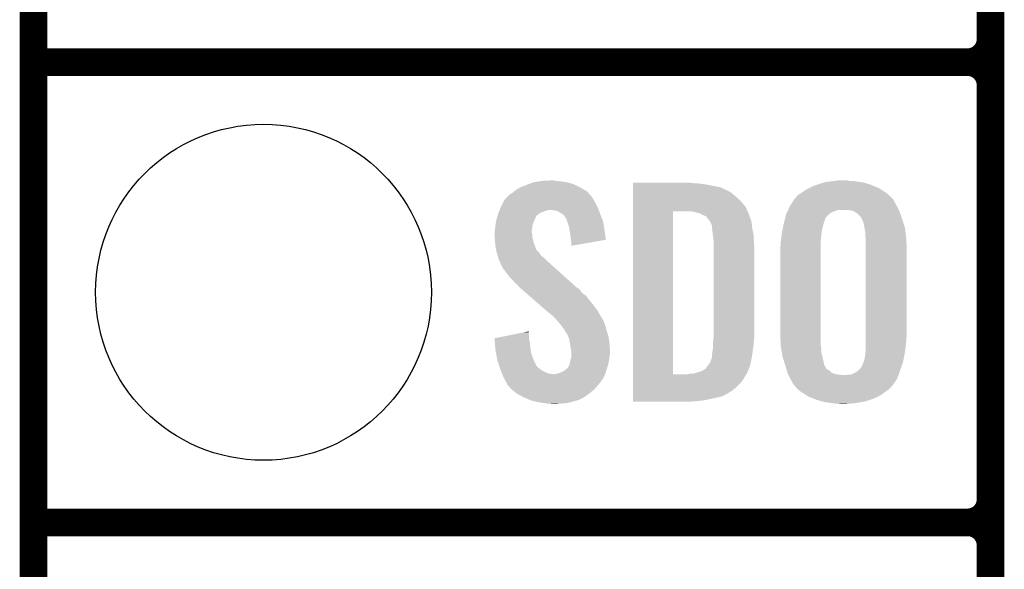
# Model space of a CAD drawing. Extents: x -0.05 to 0.95, y -0.15 to 1.54.
# Tile 4 of 45: x -0.05 to 0.16, y 0.24 to 0.36. Entities that reach past the tile are written whole.
import ezdxf

# ---------------------------------------------------------------- set-up
doc = ezdxf.new("R2010")
doc.units = 0
doc.layers.get('0').update_dxf_attribs({"linetype": 'CONTINUOUS'})
for name, color, linetype in [('ACCEL_35_CLICK_V101_GKO', 5, 'CONTINUOUS'), ('ACCEL_35_CLICK_V101_GTO', 14, 'CONTINUOUS'), ('ACCEL_35_CLICK_V101_GTS', 12, 'CONTINUOUS')]:
    doc.layers.add(name, color=color, linetype=linetype)

# ---------------------------------------------------------------- blocks, each defined once
blk = doc.blocks.new('ROUND_40')
blk.add_circle((0, 0), 0.0365)

msp = doc.modelspace()

# ---------------------------------------------------------------- linework, layer by layer
at = {"layer": 'ACCEL_35_CLICK_V101_GKO', "const_width": 0.006}
msp.add_lwpolyline([(-0.05, -0.15), (-0.05, 1.45)], dxfattribs=at)
at = {"layer": 'ACCEL_35_CLICK_V101_GTO', "const_width": 0.006}
for points in [[(0.158, -0.022), (0.158, 0.722)], [(0.158, 0.355), (0.158, 0.445)], [(-0.05, 0.35), (0.153, 0.35)], [(-0.05, 0.35), (0.153, 0.35)], [(0.158, 0.255), (0.158, 0.345)], [(-0.05, 0.25), (0.153, 0.25)], [(-0.05, 0.25), (0.153, 0.25)], [(0.158, 0.155), (0.158, 0.245)]]:
    msp.add_lwpolyline(points, dxfattribs=at)
for points in [[(0.153, 0.35, 0.414214), (0.158, 0.355)], [(0.158, 0.345, 0.414214), (0.153, 0.35)], [(0.158, 0.345, 0.414214), (0.153, 0.35)], [(0.153, 0.25, 0.414214), (0.158, 0.255)], [(0.158, 0.245, 0.414214), (0.153, 0.25)], [(0.158, 0.245, 0.414214), (0.153, 0.25)]]:
    msp.add_lwpolyline(points, format="xyb", dxfattribs=at)
at = {"layer": 'ACCEL_35_CLICK_V101_GTO'}
for points in [[(0.0558, 0.3228), (0.0571, 0.3233), (0.0688, 0.3228), (0.0678, 0.3233)], [(0.0571, 0.3233), (0.05763, 0.3235), (0.0678, 0.3233), (0.0674, 0.3235)], [(0.05763, 0.3235), (0.0587, 0.3239), (0.0674, 0.3235), (0.0659, 0.3239)], [(0.0587, 0.3239), (0.0599, 0.3241), (0.0659, 0.3239), (0.0646, 0.3241)], [(0.0599, 0.3241), (0.0605, 0.3242), (0.0646, 0.3241), (0.0635, 0.3242)], [(0.0605, 0.3242), (0.0625, 0.3243), (0.0635, 0.3242), (0.063, 0.3243)], [(0.0803, 0.3237), (0.0803, 0.3238), (0.0936, 0.3237), (0.0925, 0.3238)], [(0.0803, 0.3236), (0.0803, 0.3237), (0.0949, 0.3236), (0.0936, 0.3237)], [(0.0803, 0.3234), (0.0803, 0.3236), (0.0963, 0.3234), (0.0949, 0.3236)], [(0.0803, 0.3228), (0.0803, 0.3234), (0.0993, 0.3228), (0.0963, 0.3234)], [(0.1195, 0.3231), (0.1204, 0.3234), (0.13263, 0.3231), (0.1319, 0.3234)], [(0.1204, 0.3234), (0.1213, 0.3237), (0.1319, 0.3234), (0.13088, 0.3237)], [(0.1213, 0.3237), (0.12203, 0.3239), (0.13088, 0.3237), (0.1302, 0.3239)], [(0.12203, 0.3239), (0.1224, 0.324), (0.1302, 0.3239), (0.1294, 0.324)], [(0.1224, 0.324), (0.1235, 0.3241), (0.1294, 0.324), (0.1286, 0.3241)], [(0.1235, 0.3241), (0.12415, 0.3242), (0.1286, 0.3241), (0.1279, 0.3242)], [(0.12415, 0.3242), (0.1248, 0.3243), (0.1273, 0.3242), (0.1269, 0.3243)], [(0.05303, 0.3208), (0.0534, 0.3212), (0.0713, 0.3208), (0.07093, 0.3212)], [(0.0534, 0.3212), (0.0536, 0.3213), (0.07093, 0.3212), (0.07084, 0.3213)], [(0.0536, 0.3213), (0.0541, 0.3216), (0.07084, 0.3213), (0.07057, 0.3216)], [(0.0541, 0.3216), (0.05457, 0.322), (0.07057, 0.3216), (0.0702, 0.322)], [(0.05457, 0.322), (0.0548, 0.3222), (0.0702, 0.322), (0.06985, 0.3222)], [(0.0548, 0.3222), (0.0558, 0.3228), (0.06985, 0.3222), (0.0688, 0.3228)], [(0.0803, 0.3222), (0.0803, 0.3228), (0.1006, 0.3222), (0.0993, 0.3228)], [(0.0803, 0.3219), (0.0803, 0.3222), (0.1012, 0.3219), (0.1006, 0.3222)], [(0.0803, 0.3216), (0.0803, 0.3219), (0.1017, 0.3216), (0.1012, 0.3219)], [(0.0803, 0.321), (0.0803, 0.3216), (0.1024, 0.321), (0.1017, 0.3216)], [(0.1157, 0.3206), (0.1161, 0.3211), (0.1364, 0.3206), (0.1359, 0.3211)], [(0.1161, 0.3211), (0.1169, 0.3216), (0.1359, 0.3211), (0.13532, 0.3216)], [(0.1169, 0.3216), (0.11705, 0.3217), (0.13532, 0.3216), (0.1352, 0.3217)], [(0.11705, 0.3217), (0.1181, 0.3224), (0.1352, 0.3217), (0.13408, 0.3224)], [(0.1181, 0.3224), (0.1187, 0.3227), (0.13408, 0.3224), (0.1336, 0.3227)], [(0.1187, 0.3227), (0.1195, 0.3231), (0.1336, 0.3227), (0.13263, 0.3231)], [(0.0516, 0.3186), (0.052, 0.3194), (0.07254, 0.3186), (0.0721, 0.3194)], [(0.052, 0.3194), (0.0523, 0.32), (0.0721, 0.3194), (0.0718, 0.32)], [(0.0523, 0.32), (0.05248, 0.3202), (0.0718, 0.32), (0.0717, 0.3202)], [(0.05248, 0.3202), (0.05285, 0.3206), (0.0717, 0.3202), (0.0714, 0.3206)], [(0.05285, 0.3206), (0.05303, 0.3208), (0.0714, 0.3206), (0.0713, 0.3208)], [(0.0803, 0.3203), (0.0803, 0.321), (0.1032, 0.3203), (0.1024, 0.321)], [(0.0803, 0.3195), (0.0803, 0.3203), (0.104, 0.3195), (0.1032, 0.3203)], [(0.0803, 0.3185), (0.0803, 0.3195), (0.1048, 0.3185), (0.104, 0.3195)], [(0.11445, 0.3188), (0.1145, 0.3189), (0.1376, 0.3188), (0.13754, 0.3189)], [(0.1145, 0.3189), (0.11503, 0.3197), (0.13754, 0.3189), (0.1371, 0.3197)], [(0.11503, 0.3197), (0.11543, 0.3203), (0.1371, 0.3197), (0.1368, 0.3203)], [(0.11543, 0.3203), (0.1155, 0.3204), (0.1368, 0.3203), (0.1366, 0.3204)], [(0.1155, 0.3204), (0.1157, 0.3206), (0.1366, 0.3204), (0.1364, 0.3206)], [(0.05086, 0.3166), (0.05097, 0.317), (0.0593, 0.3166), (0.0598, 0.317)], [(0.05097, 0.317), (0.051, 0.3171), (0.0598, 0.317), (0.05997, 0.3171)], [(0.051, 0.3171), (0.05108, 0.3173), (0.05997, 0.3171), (0.0603, 0.3173)], [(0.05108, 0.3173), (0.05124, 0.3177), (0.0603, 0.3173), (0.0613, 0.3177)], [(0.05124, 0.3177), (0.05128, 0.3178), (0.0613, 0.3177), (0.0617, 0.3178)], [(0.05128, 0.3178), (0.05132, 0.3179), (0.0617, 0.3178), (0.062, 0.3179)], [(0.05132, 0.3179), (0.05148, 0.3183), (0.07284, 0.3179), (0.0727, 0.3183)], [(0.05132, 0.3179), (0.05132, 0.3179), (0.062, 0.3179), (0.0623, 0.3179)], [(0.05148, 0.3183), (0.0516, 0.3186), (0.0727, 0.3183), (0.07254, 0.3186)], [(0.0632, 0.3178), (0.0623, 0.3179), (0.07288, 0.3178), (0.07284, 0.3179)], [(0.064, 0.3176), (0.0632, 0.3178), (0.07295, 0.3176), (0.07288, 0.3178)], [(0.0646, 0.3172), (0.064, 0.3176), (0.07309, 0.3172), (0.07295, 0.3176)], [(0.0651, 0.3169), (0.0646, 0.3172), (0.0732, 0.3169), (0.07309, 0.3172)], [(0.0654, 0.3166), (0.0651, 0.3169), (0.07332, 0.3166), (0.0732, 0.3169)], [(0.0803, 0.3176), (0.0803, 0.3185), (0.10521, 0.3176), (0.1048, 0.3185)], [(0.0803, 0.2822), (0.0803, 0.3176), (0.089, 0.2822), (0.089, 0.3176)], [(0.0935, 0.3175), (0.0926, 0.3176), (0.10525, 0.3175), (0.10521, 0.3176)], [(0.0938, 0.3174), (0.0935, 0.3175), (0.1053, 0.3174), (0.10525, 0.3175)], [(0.0941, 0.3173), (0.0938, 0.3174), (0.10535, 0.3173), (0.1053, 0.3174)], [(0.0947, 0.3172), (0.0941, 0.3173), (0.1054, 0.3172), (0.10535, 0.3173)], [(0.0951, 0.317), (0.0947, 0.3172), (0.10545, 0.317), (0.1054, 0.3172)], [(0.0954, 0.3168), (0.0951, 0.317), (0.1055, 0.3168), (0.10545, 0.317)], [(0.0956, 0.3167), (0.0954, 0.3168), (0.10554, 0.3167), (0.1055, 0.3168)], [(0.11352, 0.3167), (0.1136, 0.317), (0.1226, 0.3167), (0.12296, 0.317)], [(0.1136, 0.317), (0.11369, 0.3172), (0.12296, 0.317), (0.1232, 0.3172)], [(0.11369, 0.3172), (0.11384, 0.3175), (0.1232, 0.3172), (0.1238, 0.3175)], [(0.11384, 0.3175), (0.11398, 0.3178), (0.1238, 0.3175), (0.1246, 0.3178)], [(0.11398, 0.3178), (0.11403, 0.3179), (0.1246, 0.3178), (0.1251, 0.3179)], [(0.11403, 0.3179), (0.11445, 0.3188), (0.13805, 0.3179), (0.1376, 0.3188)], [(0.128, 0.3177), (0.1271, 0.3179), (0.13815, 0.3177), (0.13805, 0.3179)], [(0.1282, 0.3176), (0.128, 0.3177), (0.1382, 0.3176), (0.13815, 0.3177)], [(0.1286, 0.3174), (0.1282, 0.3176), (0.13827, 0.3174), (0.1382, 0.3176)], [(0.1291, 0.3171), (0.1286, 0.3174), (0.13838, 0.3171), (0.13827, 0.3174)], [(0.1299, 0.3163), (0.1291, 0.3171), (0.13866, 0.3163), (0.13838, 0.3171)], [(0.0504, 0.3145), (0.05043, 0.3147), (0.05846, 0.3145), (0.0585, 0.3147)], [(0.05043, 0.3147), (0.0506, 0.3157), (0.0585, 0.3147), (0.0589, 0.3157)], [(0.0506, 0.3157), (0.05071, 0.3161), (0.0589, 0.3157), (0.0591, 0.3161)], [(0.05071, 0.3161), (0.0508, 0.3164), (0.0591, 0.3161), (0.0592, 0.3164)], [(0.0508, 0.3164), (0.05083, 0.3165), (0.0592, 0.3164), (0.0593, 0.3165)], [(0.05083, 0.3165), (0.05086, 0.3166), (0.0593, 0.3165), (0.0593, 0.3166)], [(0.0656, 0.3162), (0.0654, 0.3166), (0.07348, 0.3162), (0.07332, 0.3166)], [(0.0658, 0.316), (0.0656, 0.3162), (0.07356, 0.316), (0.07348, 0.3162)], [(0.0658, 0.3159), (0.0658, 0.316), (0.0736, 0.3159), (0.07356, 0.316)], [(0.06599, 0.3154), (0.0658, 0.3159), (0.0738, 0.3154), (0.0736, 0.3159)], [(0.0661, 0.3151), (0.06599, 0.3154), (0.07385, 0.3151), (0.0738, 0.3154)], [(0.0664, 0.3142), (0.0661, 0.3151), (0.07399, 0.3142), (0.07385, 0.3151)], [(0.0962, 0.3165), (0.0957, 0.3167), (0.10563, 0.3165), (0.10554, 0.3167)], [(0.0965, 0.3161), (0.0962, 0.3165), (0.1058, 0.3161), (0.10563, 0.3165)], [(0.0971, 0.3153), (0.0965, 0.3161), (0.10607, 0.3153), (0.1058, 0.3161)], [(0.09715, 0.3152), (0.0971, 0.3153), (0.1061, 0.3152), (0.10607, 0.3153)], [(0.0973, 0.3149), (0.09715, 0.3152), (0.10612, 0.3149), (0.1061, 0.3152)], [(0.0974, 0.3146), (0.0973, 0.3149), (0.10615, 0.3146), (0.10612, 0.3149)], [(0.0975, 0.3144), (0.0974, 0.3146), (0.10617, 0.3144), (0.10615, 0.3146)], [(0.11289, 0.3141), (0.11304, 0.3148), (0.1215, 0.3141), (0.1217, 0.3148)], [(0.11304, 0.3148), (0.1131, 0.3151), (0.1217, 0.3148), (0.1218, 0.3151)], [(0.1131, 0.3151), (0.11334, 0.316), (0.1218, 0.3151), (0.1221, 0.316)], [(0.11334, 0.316), (0.11336, 0.3161), (0.1221, 0.316), (0.1221, 0.3161)], [(0.11336, 0.3161), (0.11352, 0.3167), (0.1221, 0.3161), (0.1226, 0.3167)], [(0.1299, 0.3162), (0.1299, 0.3163), (0.13869, 0.3162), (0.13866, 0.3163)], [(0.13005, 0.3159), (0.1299, 0.3162), (0.1388, 0.3159), (0.13869, 0.3162)], [(0.1303, 0.3154), (0.13005, 0.3159), (0.13896, 0.3154), (0.1388, 0.3159)], [(0.1305, 0.3146), (0.1303, 0.3154), (0.13921, 0.3146), (0.13896, 0.3154)], [(0.13061, 0.314), (0.1305, 0.3146), (0.1394, 0.314), (0.13921, 0.3146)], [(0.0502, 0.3131), (0.05028, 0.3134), (0.0583, 0.3131), (0.0583, 0.3134)], [(0.0502, 0.313), (0.0502, 0.3131), (0.0583, 0.313), (0.0583, 0.3131)], [(0.0502, 0.3126), (0.0502, 0.313), (0.0584, 0.3126), (0.0583, 0.313)], [(0.05024, 0.312), (0.0502, 0.3126), (0.0584, 0.312), (0.0584, 0.3126)], [(0.05028, 0.3134), (0.0503, 0.3135), (0.0583, 0.3134), (0.05831, 0.3135)], [(0.0503, 0.3135), (0.05037, 0.3142), (0.05831, 0.3135), (0.0584, 0.3142)], [(0.05037, 0.3142), (0.0504, 0.3145), (0.0584, 0.3142), (0.05846, 0.3145)], [(0.06651, 0.3135), (0.0664, 0.3142), (0.0741, 0.3135), (0.07399, 0.3142)], [(0.0667, 0.3123), (0.06651, 0.3135), (0.07427, 0.3123), (0.0741, 0.3135)], [(0.0975, 0.314), (0.0975, 0.3144), (0.1062, 0.314), (0.10617, 0.3144)], [(0.0975, 0.3137), (0.0975, 0.314), (0.10626, 0.3137), (0.1062, 0.314)], [(0.09765, 0.3125), (0.0975, 0.3137), (0.1065, 0.3125), (0.10626, 0.3137)], [(0.0978, 0.3113), (0.09765, 0.3125), (0.10657, 0.3113), (0.1065, 0.3125)], [(0.11256, 0.3121), (0.11269, 0.3131), (0.1212, 0.3121), (0.1213, 0.3131)], [(0.11269, 0.3131), (0.1127, 0.3132), (0.1213, 0.3131), (0.12132, 0.3132)], [(0.1127, 0.3132), (0.11289, 0.3141), (0.12132, 0.3132), (0.1215, 0.3141)], [(0.1308, 0.3129), (0.13061, 0.314), (0.13954, 0.3129), (0.1394, 0.314)], [(0.1308, 0.3121), (0.1308, 0.3129), (0.13965, 0.3121), (0.13954, 0.3129)], [(0.0503, 0.3112), (0.05024, 0.312), (0.0586, 0.3112), (0.0584, 0.312)], [(0.05033, 0.3108), (0.0503, 0.3112), (0.0587, 0.3108), (0.0586, 0.3112)], [(0.0504, 0.31), (0.05033, 0.3108), (0.05901, 0.31), (0.0587, 0.3108)], [(0.0668, 0.3114), (0.0667, 0.3123), (0.0744, 0.3114), (0.07427, 0.3123)], [(0.0669, 0.3107), (0.0668, 0.3114), (0.07036, 0.3107), (0.0744, 0.3114)], [(0.0669, 0.3101), (0.0669, 0.3107), (0.0669, 0.3101), (0.07036, 0.3107)], [(0.0978, 0.3108), (0.0978, 0.3113), (0.1066, 0.3108), (0.10657, 0.3113)], [(0.0978, 0.309), (0.0978, 0.3108), (0.1067, 0.309), (0.1066, 0.3108)], [(0.1123, 0.3097), (0.1124, 0.3103), (0.1211, 0.3097), (0.1211, 0.3103)], [(0.1124, 0.3108), (0.11241, 0.3109), (0.1211, 0.3108), (0.1211, 0.3109)], [(0.1124, 0.3103), (0.1124, 0.3108), (0.1211, 0.3103), (0.1211, 0.3108)], [(0.11241, 0.3109), (0.11256, 0.3121), (0.1211, 0.3109), (0.1212, 0.3121)], [(0.13087, 0.3117), (0.1308, 0.3121), (0.1397, 0.3117), (0.13965, 0.3121)], [(0.1309, 0.3115), (0.13087, 0.3117), (0.13971, 0.3115), (0.1397, 0.3117)], [(0.1309, 0.309), (0.1309, 0.3115), (0.1398, 0.309), (0.13971, 0.3115)], [(0.05049, 0.3095), (0.0504, 0.31), (0.0592, 0.3095), (0.05901, 0.31)], [(0.05051, 0.3094), (0.05049, 0.3095), (0.0592, 0.3094), (0.0592, 0.3095)], [(0.05055, 0.3092), (0.05051, 0.3094), (0.0593, 0.3092), (0.0592, 0.3094)], [(0.0506, 0.3089), (0.05055, 0.3092), (0.0596, 0.3089), (0.0593, 0.3092)], [(0.0507, 0.3086), (0.0506, 0.3089), (0.0599, 0.3086), (0.0596, 0.3089)], [(0.0509, 0.308), (0.0507, 0.3086), (0.0603, 0.308), (0.0599, 0.3086)], [(0.0978, 0.2907), (0.0978, 0.309), (0.1067, 0.2907), (0.1067, 0.309)], [(0.1123, 0.2911), (0.1123, 0.3097), (0.1211, 0.2911), (0.1211, 0.3097)], [(0.1309, 0.2904), (0.1309, 0.309), (0.1398, 0.2904), (0.1398, 0.309)], [(0.05099, 0.3076), (0.0509, 0.308), (0.0608, 0.3076), (0.0603, 0.308)], [(0.0511, 0.3071), (0.05099, 0.3076), (0.0613, 0.3071), (0.0608, 0.3076)], [(0.05122, 0.3069), (0.0511, 0.3071), (0.0615, 0.3069), (0.0613, 0.3071)], [(0.0514, 0.3066), (0.05122, 0.3069), (0.06185, 0.3066), (0.0615, 0.3069)], [(0.05147, 0.3063), (0.0514, 0.3066), (0.0622, 0.3063), (0.06185, 0.3066)], [(0.0515, 0.3062), (0.05147, 0.3063), (0.06231, 0.3062), (0.0622, 0.3063)], [(0.0516, 0.3061), (0.0515, 0.3062), (0.06242, 0.3061), (0.06231, 0.3062)], [(0.0521, 0.3051), (0.0516, 0.3061), (0.06354, 0.3051), (0.06242, 0.3061)], [(0.0535, 0.3033), (0.0521, 0.3051), (0.06554, 0.3033), (0.06354, 0.3051)], [(0.0542, 0.3026), (0.0535, 0.3033), (0.06632, 0.3026), (0.06554, 0.3033)], [(0.0548, 0.3019), (0.0542, 0.3026), (0.0671, 0.3019), (0.06632, 0.3026)], [(0.0553, 0.3015), (0.0548, 0.3019), (0.06754, 0.3015), (0.0671, 0.3019)], [(0.0556, 0.3011), (0.0553, 0.3015), (0.06799, 0.3011), (0.06754, 0.3015)], [(0.0557, 0.301), (0.0556, 0.3011), (0.0681, 0.301), (0.06799, 0.3011)], [(0.05582, 0.3009), (0.0557, 0.301), (0.0683, 0.3009), (0.0681, 0.301)], [(0.05616, 0.3006), (0.05582, 0.3009), (0.0687, 0.3006), (0.0683, 0.3009)], [(0.05697, 0.2999), (0.05616, 0.3006), (0.0692, 0.2999), (0.0687, 0.3006)], [(0.05778, 0.2992), (0.05697, 0.2999), (0.0701, 0.2992), (0.0692, 0.2999)], [(0.06008, 0.2972), (0.05778, 0.2992), (0.0717, 0.2972), (0.0701, 0.2992)], [(0.06147, 0.296), (0.06008, 0.2972), (0.0726, 0.296), (0.0717, 0.2972)], [(0.0617, 0.2958), (0.06147, 0.296), (0.07272, 0.2958), (0.0726, 0.296)], [(0.0627, 0.295), (0.0617, 0.2958), (0.07318, 0.295), (0.07272, 0.2958)], [(0.0629, 0.2948), (0.0627, 0.295), (0.0733, 0.2948), (0.07318, 0.295)], [(0.0631, 0.2946), (0.0629, 0.2948), (0.0734, 0.2946), (0.0733, 0.2948)], [(0.0634, 0.2943), (0.0631, 0.2946), (0.0736, 0.2943), (0.0734, 0.2946)], [(0.0635, 0.2942), (0.0634, 0.2943), (0.07365, 0.2942), (0.0736, 0.2943)], [(0.06411, 0.2935), (0.0635, 0.2942), (0.074, 0.2935), (0.07365, 0.2942)], [(0.0642, 0.2934), (0.06411, 0.2935), (0.07404, 0.2934), (0.074, 0.2935)], [(0.0647, 0.2928), (0.0642, 0.2934), (0.07426, 0.2928), (0.07404, 0.2934)], [(0.05366, 0.2907), (0.05662, 0.2913), (0.0577, 0.2907), (0.0576, 0.2913)], [(0.05662, 0.2913), (0.0576, 0.2915), (0.0576, 0.2913), (0.0576, 0.2915)], [(0.06477, 0.2927), (0.0647, 0.2928), (0.0743, 0.2927), (0.07426, 0.2928)], [(0.0651, 0.2922), (0.06477, 0.2927), (0.07444, 0.2922), (0.0743, 0.2927)], [(0.0654, 0.2919), (0.0651, 0.2922), (0.07452, 0.2919), (0.07444, 0.2922)], [(0.0655, 0.2916), (0.0654, 0.2919), (0.0746, 0.2916), (0.07452, 0.2919)], [(0.0656, 0.2915), (0.0655, 0.2916), (0.07463, 0.2915), (0.0746, 0.2916)], [(0.0661, 0.2907), (0.0656, 0.2915), (0.07488, 0.2907), (0.07463, 0.2915)], [(0.1124, 0.2885), (0.1123, 0.2911), (0.1211, 0.2885), (0.1211, 0.2911)], [(0.0502, 0.29), (0.05366, 0.2907), (0.0577, 0.29), (0.0577, 0.2907)], [(0.05021, 0.2899), (0.0502, 0.29), (0.0577, 0.2899), (0.0577, 0.29)], [(0.05029, 0.2889), (0.05021, 0.2899), (0.0579, 0.2889), (0.0577, 0.2899)], [(0.06625, 0.2903), (0.0661, 0.2907), (0.075, 0.2903), (0.07488, 0.2907)], [(0.0664, 0.2899), (0.06625, 0.2903), (0.07505, 0.2899), (0.075, 0.2903)], [(0.06661, 0.2888), (0.0664, 0.2899), (0.0752, 0.2888), (0.07505, 0.2899)], [(0.0977, 0.289), (0.09776, 0.2897), (0.10654, 0.289), (0.1066, 0.2897)], [(0.0977, 0.2885), (0.0977, 0.289), (0.1065, 0.2885), (0.10654, 0.289)], [(0.09776, 0.2897), (0.0978, 0.2901), (0.1066, 0.2897), (0.10664, 0.2901)], [(0.0978, 0.2901), (0.0978, 0.2907), (0.10664, 0.2901), (0.1067, 0.2907)], [(0.1309, 0.2899), (0.1309, 0.2904), (0.1397, 0.2899), (0.1398, 0.2904)], [(0.1309, 0.2893), (0.1309, 0.2899), (0.1397, 0.2893), (0.1397, 0.2899)], [(0.1309, 0.2879), (0.1309, 0.2893), (0.13953, 0.2879), (0.1397, 0.2893)], [(0.05038, 0.2878), (0.05029, 0.2889), (0.058, 0.2878), (0.0579, 0.2889)], [(0.0504, 0.2875), (0.05038, 0.2878), (0.05805, 0.2875), (0.058, 0.2878)], [(0.05055, 0.2867), (0.0504, 0.2875), (0.0582, 0.2867), (0.05805, 0.2875)], [(0.0667, 0.2883), (0.06661, 0.2888), (0.07523, 0.2883), (0.0752, 0.2888)], [(0.06688, 0.2872), (0.0667, 0.2883), (0.0753, 0.2872), (0.07523, 0.2883)], [(0.0669, 0.2871), (0.06688, 0.2872), (0.0753, 0.2871), (0.0753, 0.2872)], [(0.0669, 0.2867), (0.0669, 0.2871), (0.0753, 0.2867), (0.0753, 0.2871)], [(0.0975, 0.2868), (0.0976, 0.2873), (0.10626, 0.2868), (0.10633, 0.2873)], [(0.0975, 0.286), (0.0975, 0.2868), (0.10614, 0.286), (0.10626, 0.2868)], [(0.0976, 0.2873), (0.0977, 0.2881), (0.10633, 0.2873), (0.10644, 0.2881)], [(0.0977, 0.2881), (0.0977, 0.2885), (0.10644, 0.2881), (0.1065, 0.2885)], [(0.1124, 0.2884), (0.1124, 0.2885), (0.12112, 0.2884), (0.1211, 0.2885)], [(0.11248, 0.2879), (0.1124, 0.2884), (0.1212, 0.2879), (0.12112, 0.2884)], [(0.11262, 0.2871), (0.11248, 0.2879), (0.1212, 0.2871), (0.1212, 0.2879)], [(0.1128, 0.286), (0.11262, 0.2871), (0.12146, 0.286), (0.1212, 0.2871)], [(0.1307, 0.2858), (0.1308, 0.2868), (0.13918, 0.2858), (0.13938, 0.2868)], [(0.1308, 0.2868), (0.13081, 0.2869), (0.13938, 0.2868), (0.1394, 0.2869)], [(0.13081, 0.2869), (0.1309, 0.2879), (0.1394, 0.2869), (0.13953, 0.2879)], [(0.05075, 0.2856), (0.05055, 0.2867), (0.0586, 0.2856), (0.0582, 0.2867)], [(0.0508, 0.2853), (0.05075, 0.2856), (0.05872, 0.2853), (0.0586, 0.2856)], [(0.05102, 0.2846), (0.0508, 0.2853), (0.059, 0.2846), (0.05872, 0.2853)], [(0.0665, 0.2843), (0.0666, 0.2847), (0.0749, 0.2843), (0.07499, 0.2847)], [(0.0666, 0.2847), (0.06668, 0.2852), (0.07499, 0.2847), (0.0751, 0.2852)], [(0.06668, 0.2852), (0.0667, 0.2853), (0.0751, 0.2852), (0.07511, 0.2853)], [(0.0667, 0.2853), (0.0669, 0.2859), (0.07511, 0.2853), (0.07519, 0.2859)], [(0.0669, 0.286), (0.0669, 0.2867), (0.0752, 0.286), (0.0753, 0.2867)], [(0.0669, 0.2859), (0.0669, 0.286), (0.07519, 0.2859), (0.0752, 0.286)], [(0.09665, 0.2842), (0.0971, 0.2848), (0.1058, 0.2842), (0.10592, 0.2848)], [(0.0971, 0.2848), (0.0974, 0.2857), (0.10592, 0.2848), (0.1061, 0.2857)], [(0.0974, 0.2857), (0.0975, 0.286), (0.1061, 0.2857), (0.10614, 0.286)], [(0.11299, 0.2854), (0.1128, 0.286), (0.1216, 0.2854), (0.12146, 0.286)], [(0.11327, 0.2845), (0.11299, 0.2854), (0.1218, 0.2845), (0.1216, 0.2854)], [(0.1303, 0.2845), (0.13043, 0.2849), (0.13887, 0.2845), (0.139, 0.2849)], [(0.13043, 0.2849), (0.1305, 0.2851), (0.139, 0.2849), (0.13904, 0.2851)], [(0.1305, 0.2851), (0.1307, 0.2858), (0.13904, 0.2851), (0.13918, 0.2858)], [(0.05105, 0.2845), (0.05102, 0.2846), (0.0591, 0.2845), (0.059, 0.2846)], [(0.05115, 0.2842), (0.05105, 0.2845), (0.0592, 0.2842), (0.0591, 0.2845)], [(0.05127, 0.2838), (0.05115, 0.2842), (0.0595, 0.2838), (0.0592, 0.2842)], [(0.0514, 0.2834), (0.05127, 0.2838), (0.06, 0.2834), (0.0595, 0.2838)], [(0.05156, 0.283), (0.0514, 0.2834), (0.0605, 0.283), (0.06, 0.2834)], [(0.05172, 0.2826), (0.05156, 0.283), (0.0613, 0.2826), (0.0605, 0.283)], [(0.05184, 0.2823), (0.05172, 0.2826), (0.0621, 0.2823), (0.0613, 0.2826)], [(0.0642, 0.2824), (0.0651, 0.2828), (0.0743, 0.2824), (0.07443, 0.2828)], [(0.0651, 0.2828), (0.06577, 0.2833), (0.07443, 0.2828), (0.0746, 0.2833)], [(0.06577, 0.2833), (0.0659, 0.2834), (0.0746, 0.2833), (0.07463, 0.2834)], [(0.0659, 0.2834), (0.0661, 0.2836), (0.07463, 0.2834), (0.07469, 0.2836)], [(0.0661, 0.2836), (0.0663, 0.2839), (0.07469, 0.2836), (0.07478, 0.2839)], [(0.0663, 0.2839), (0.0665, 0.2843), (0.07478, 0.2839), (0.0749, 0.2843)], [(0.0933, 0.2823), (0.0947, 0.2827), (0.105, 0.2823), (0.1052, 0.2827)], [(0.0947, 0.2827), (0.0953, 0.2829), (0.1052, 0.2827), (0.1053, 0.2829)], [(0.0953, 0.2829), (0.0959, 0.2833), (0.1053, 0.2829), (0.10545, 0.2833)], [(0.096, 0.2833), (0.0961, 0.2834), (0.10545, 0.2833), (0.10549, 0.2834)], [(0.0961, 0.2834), (0.0965, 0.284), (0.10549, 0.2834), (0.10572, 0.284)], [(0.0965, 0.284), (0.09665, 0.2842), (0.10572, 0.284), (0.1058, 0.2842)], [(0.1134, 0.2841), (0.11327, 0.2845), (0.12195, 0.2841), (0.1218, 0.2845)], [(0.11352, 0.2837), (0.1134, 0.2841), (0.1221, 0.2837), (0.12195, 0.2841)], [(0.11355, 0.2836), (0.11352, 0.2837), (0.1222, 0.2836), (0.1221, 0.2837)], [(0.11361, 0.2834), (0.11355, 0.2836), (0.1223, 0.2834), (0.1222, 0.2836)], [(0.11366, 0.2832), (0.11361, 0.2834), (0.1226, 0.2832), (0.1223, 0.2834)], [(0.11375, 0.2829), (0.11366, 0.2832), (0.1231, 0.2829), (0.1226, 0.2832)], [(0.11387, 0.2825), (0.11375, 0.2829), (0.1235, 0.2825), (0.1231, 0.2829)], [(0.1139, 0.2824), (0.11387, 0.2825), (0.12377, 0.2824), (0.1235, 0.2825)], [(0.1277, 0.2821), (0.1289, 0.2827), (0.13803, 0.2821), (0.13825, 0.2827)], [(0.1289, 0.2827), (0.12938, 0.2831), (0.13825, 0.2827), (0.1384, 0.2831)], [(0.12938, 0.2831), (0.1295, 0.2832), (0.1384, 0.2831), (0.13843, 0.2832)], [(0.1295, 0.2832), (0.1299, 0.2837), (0.13843, 0.2832), (0.1386, 0.2837)], [(0.1299, 0.2837), (0.13, 0.2838), (0.1386, 0.2837), (0.13863, 0.2838)], [(0.13, 0.2838), (0.1301, 0.2841), (0.13863, 0.2838), (0.13873, 0.2841)], [(0.1301, 0.2841), (0.1303, 0.2845), (0.13873, 0.2841), (0.13887, 0.2845)], [(0.05188, 0.2822), (0.05184, 0.2823), (0.063, 0.2822), (0.0621, 0.2823)], [(0.05192, 0.2821), (0.05188, 0.2822), (0.0742, 0.2821), (0.07423, 0.2822)], [(0.052, 0.2819), (0.05192, 0.2821), (0.0741, 0.2819), (0.0742, 0.2821)], [(0.0524, 0.2811), (0.052, 0.2819), (0.0737, 0.2811), (0.0741, 0.2819)], [(0.05245, 0.281), (0.0524, 0.2811), (0.0736, 0.281), (0.0737, 0.2811)], [(0.0526, 0.2807), (0.05245, 0.281), (0.0734, 0.2807), (0.0736, 0.281)], [(0.0531, 0.2798), (0.0526, 0.2807), (0.07268, 0.2798), (0.0734, 0.2807)], [(0.0633, 0.2822), (0.0637, 0.2823), (0.07423, 0.2822), (0.07427, 0.2823)], [(0.0637, 0.2823), (0.0642, 0.2824), (0.07427, 0.2823), (0.0743, 0.2824)], [(0.0803, 0.2818), (0.0803, 0.2822), (0.1047, 0.2818), (0.10494, 0.2822)], [(0.0803, 0.2822), (0.0803, 0.2822), (0.0922, 0.2822), (0.089, 0.2822)], [(0.0803, 0.281), (0.0803, 0.2818), (0.1042, 0.281), (0.1047, 0.2818)], [(0.0803, 0.2802), (0.0803, 0.281), (0.1036, 0.2802), (0.1042, 0.281)], [(0.0922, 0.2822), (0.0927, 0.2823), (0.10494, 0.2822), (0.105, 0.2823)], [(0.114, 0.2822), (0.1139, 0.2824), (0.1243, 0.2822), (0.12377, 0.2824)], [(0.11405, 0.2821), (0.114, 0.2822), (0.1251, 0.2821), (0.1243, 0.2822)], [(0.1141, 0.282), (0.11405, 0.2821), (0.1261, 0.282), (0.1251, 0.2821)], [(0.1145, 0.2812), (0.1141, 0.282), (0.1377, 0.2812), (0.13799, 0.282)], [(0.115, 0.2803), (0.1145, 0.2812), (0.13708, 0.2803), (0.1377, 0.2812)], [(0.1266, 0.282), (0.1271, 0.2821), (0.13799, 0.282), (0.13803, 0.2821)], [(0.0532, 0.2797), (0.0531, 0.2798), (0.0726, 0.2797), (0.07268, 0.2798)], [(0.0535, 0.2794), (0.0532, 0.2797), (0.07234, 0.2794), (0.0726, 0.2797)], [(0.0536, 0.2792), (0.0535, 0.2794), (0.07217, 0.2792), (0.07234, 0.2794)], [(0.05383, 0.279), (0.0536, 0.2792), (0.072, 0.279), (0.07217, 0.2792)], [(0.05453, 0.2784), (0.05383, 0.279), (0.0713, 0.2784), (0.072, 0.279)], [(0.055, 0.278), (0.05453, 0.2784), (0.07079, 0.278), (0.0713, 0.2784)], [(0.0803, 0.2794), (0.0803, 0.2802), (0.1028, 0.2794), (0.1036, 0.2802)], [(0.0803, 0.2786), (0.0803, 0.2794), (0.1018, 0.2786), (0.1028, 0.2794)], [(0.0803, 0.2779), (0.0803, 0.2786), (0.1007, 0.2779), (0.1018, 0.2786)], [(0.1154, 0.2797), (0.115, 0.2803), (0.13667, 0.2797), (0.13708, 0.2803)], [(0.1155, 0.2796), (0.1154, 0.2797), (0.1366, 0.2796), (0.13667, 0.2797)], [(0.1161, 0.2789), (0.1155, 0.2796), (0.1359, 0.2789), (0.1366, 0.2796)], [(0.11677, 0.2784), (0.1161, 0.2789), (0.1352, 0.2784), (0.1359, 0.2789)], [(0.1169, 0.2783), (0.11677, 0.2784), (0.13506, 0.2783), (0.1352, 0.2784)], [(0.11802, 0.2776), (0.1169, 0.2783), (0.1341, 0.2776), (0.13506, 0.2783)], [(0.05556, 0.2777), (0.055, 0.278), (0.0704, 0.2777), (0.07079, 0.278)], [(0.0565, 0.2772), (0.05556, 0.2777), (0.06965, 0.2772), (0.0704, 0.2777)], [(0.05673, 0.2771), (0.0565, 0.2772), (0.0695, 0.2771), (0.06965, 0.2772)], [(0.05696, 0.277), (0.05673, 0.2771), (0.0694, 0.277), (0.0695, 0.2771)], [(0.05719, 0.2769), (0.05696, 0.277), (0.0691, 0.2769), (0.0694, 0.277)], [(0.05787, 0.2766), (0.05719, 0.2769), (0.0685, 0.2766), (0.0691, 0.2769)], [(0.0581, 0.2765), (0.05787, 0.2766), (0.06815, 0.2765), (0.0685, 0.2766)], [(0.0585, 0.2764), (0.0581, 0.2765), (0.0678, 0.2764), (0.06815, 0.2765)], [(0.0597, 0.2761), (0.0585, 0.2764), (0.0668, 0.2761), (0.0678, 0.2764)], [(0.0611, 0.2759), (0.0597, 0.2761), (0.0658, 0.2759), (0.0668, 0.2761)], [(0.0803, 0.2776), (0.0803, 0.2779), (0.1001, 0.2776), (0.1007, 0.2779)], [(0.0803, 0.2773), (0.0803, 0.2776), (0.0994, 0.2773), (0.1001, 0.2776)], [(0.0803, 0.2771), (0.0803, 0.2773), (0.0984, 0.2771), (0.0994, 0.2773)], [(0.0803, 0.2768), (0.0803, 0.2771), (0.0971, 0.2768), (0.0984, 0.2771)], [(0.0803, 0.2765), (0.0803, 0.2768), (0.0956, 0.2765), (0.0971, 0.2768)], [(0.0803, 0.2763), (0.0803, 0.2765), (0.0938, 0.2763), (0.0956, 0.2765)], [(0.0803, 0.2762), (0.0803, 0.2763), (0.09192, 0.2762), (0.0938, 0.2763)], [(0.0919, 0.2762), (0.0803, 0.2762), (0.0919, 0.2762), (0.09192, 0.2762)], [(0.1185, 0.2773), (0.11802, 0.2776), (0.13346, 0.2773), (0.1341, 0.2776)], [(0.11953, 0.2769), (0.1185, 0.2773), (0.1326, 0.2769), (0.13346, 0.2773)], [(0.1203, 0.2766), (0.11953, 0.2769), (0.1317, 0.2766), (0.1326, 0.2769)], [(0.12138, 0.2763), (0.1203, 0.2766), (0.1308, 0.2763), (0.1317, 0.2766)], [(0.1221, 0.2761), (0.12138, 0.2763), (0.1297, 0.2761), (0.1308, 0.2763)], [(0.1236, 0.2759), (0.1221, 0.2761), (0.1286, 0.2759), (0.1297, 0.2761)], [(0.0617, 0.2758), (0.0611, 0.2759), (0.0646, 0.2758), (0.0658, 0.2759)], [(0.0627, 0.2757), (0.0623, 0.2758), (0.0633, 0.2757), (0.0646, 0.2758)], [(0.1243, 0.2758), (0.1236, 0.2759), (0.1274, 0.2758), (0.1286, 0.2759)], [(0.1254, 0.2757), (0.1249, 0.2758), (0.1261, 0.2757), (0.1274, 0.2758)]]:
    msp.add_solid(points, dxfattribs=at)

# ---------------------------------------------------------------- block references
at = {"layer": 'ACCEL_35_CLICK_V101_GTS'}
msp.add_blockref('ROUND_40', (0, 0.3), dxfattribs=at)

doc.saveas('drawing.dxf')
